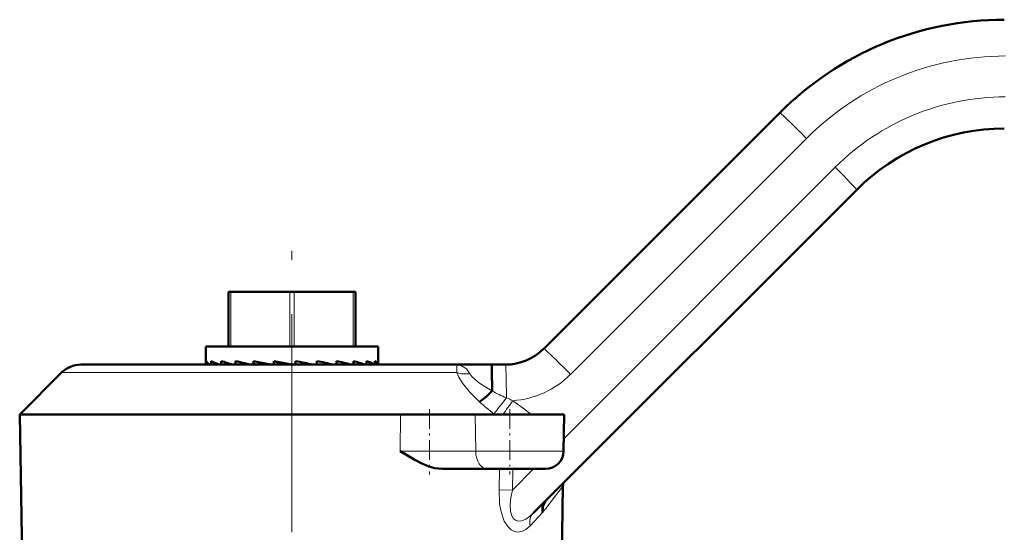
# Model space of a CAD drawing. Extents: x -1351 to 1763, y -1300 to 601.
# Tile 82 of 91: x 1592 to 1646, y -136 to -108. Entities that reach past the tile are written whole.
import ezdxf

# ---------------------------------------------------------------- set-up
doc = ezdxf.new("R2010")
doc.units = 0
doc.linetypes.add('DASHDOT', pattern=[18.5, 12, -3, 0.5, -3])

msp = doc.modelspace()

# ---------------------------------------------------------------- linework, layer by layer
at = {"color": 7, "lineweight": 50}
for p, q in [((1621.037, -126.083), (1634.032, -113.087)), ((1638.275, -117.33), (1620.453, -135.152)), ((1603.658, -125.961), (1603.658, -122.961)), ((1603.783, -122.961), (1603.658, -122.961)), ((1603.783, -122.961), (1607.033, -122.961)), ((1607.283, -122.961), (1607.033, -122.961)), ((1607.283, -122.961), (1610.533, -122.961)), ((1610.658, -122.961), (1610.533, -122.961)), ((1610.658, -125.961), (1610.658, -122.961)), ((1602.408, -125.961), (1603.044, -125.961)), ((1602.408, -125.961), (1602.408, -126.901)), ((1603.044, -125.961), (1611.908, -125.961)), ((1611.908, -125.961), (1611.908, -126.783)), ((1602.434, -126.763), (1602.434, -126.961)), ((1602.705, -126.763), (1602.705, -126.961)), ((1603.147, -126.961), (1603.044, -126.921)), ((1603.256, -126.763), (1603.256, -126.961)), ((1604.052, -126.763), (1604.052, -126.961)), ((1605.044, -126.763), (1605.044, -126.961)), ((1605.976, -126.961), (1605.044, -126.763)), ((1606.168, -126.763), (1606.168, -126.961)), ((1607.157, -126.961), (1606.168, -126.763)), ((1606.547, -126.879), (1606.168, -126.763)), ((1606.959, -126.961), (1606.547, -126.879)), ((1606.547, -126.879), (1606.547, -126.961)), ((1607.354, -126.763), (1607.354, -126.961)), ((1607.46, -126.961), (1607.354, -126.94)), ((1608.528, -126.763), (1608.528, -126.961)), ((1609.616, -126.763), (1609.616, -126.961)), ((1610.55, -126.763), (1610.55, -126.961)), ((1611.27, -126.763), (1611.27, -126.961)), ((1611.732, -126.763), (1611.732, -126.961)), ((1611.906, -126.806), (1611.908, -126.783)), ((1611.907, -126.763), (1611.907, -126.961)), ((1611.908, -126.783), (1611.907, -126.763)), ((1592.158, -129.711), (1594.469, -127.401)), ((1616.209, -126.961), (1595.529, -126.961)), ((1606.518, -126.961), (1606.547, -126.961)), ((1606.949, -126.961), (1606.547, -126.961)), ((1606.959, -126.961), (1606.977, -126.961)), ((1607.45, -126.961), (1607.354, -126.961)), ((1607.46, -126.961), (1607.541, -126.961)), ((1616.209, -126.961), (1618.158, -126.961)), ((1616.21, -126.961), (1616.212, -126.961)), ((1616.212, -126.961), (1616.21, -126.961)), ((1618.158, -126.961), (1618.915, -126.961)), ((1592.158, -129.711), (1592.319, -138.961)), ((1592.158, -129.711), (1613.139, -129.711)), ((1613.139, -129.711), (1617.262, -129.711)), ((1622.158, -129.711), (1617.262, -129.711)), ((1622.123, -131.729), (1622.158, -129.711)), ((1617.916, -132.711), (1615.445, -132.711)), ((1617.916, -132.711), (1621.123, -132.711)), ((1621.997, -138.961), (1622.089, -133.647)), ((1621.143, -134.461), (1621.121, -134.489))]:
    msp.add_line(p, q, dxfattribs=at)
at = {"color": 7, "lineweight": 18}
for p, q in [((1635.508, -114.501), (1622.512, -127.497)), ((1622.135, -131.049), (1637.091, -116.092)), ((1603.783, -125.961), (1603.783, -122.961)), ((1607.033, -125.961), (1607.033, -122.961)), ((1607.283, -125.961), (1607.283, -122.961)), ((1610.533, -125.961), (1610.533, -122.961)), ((1616.244, -127.401), (1594.469, -127.401)), ((1616.222, -126.961), (1616.209, -126.961)), ((1613.125, -131.729), (1613.139, -129.711)), ((1617.284, -131.729), (1617.262, -129.711)), ((1618.333, -129.711), (1618.283, -129.672)), ((1613.125, -131.729), (1617.284, -131.729)), ((1622.123, -131.729), (1617.284, -131.729)), ((1618.571, -133.861), (1618.597, -132.711)), ((1619.332, -132.711), (1619.305, -133.878)), ((1619.305, -133.878), (1620.472, -132.711)), ((1618.571, -133.861), (1619.305, -133.878)), ((1620.96, -135.116), (1620.279, -135.841))]:
    msp.add_line(p, q, dxfattribs=at)
at = {"color": 7, "linetype": 'DASHDOT', "lineweight": 18}
msp.add_line((1607.158, -154.686), (1607.158, -120.077), dxfattribs=at)
at = {"color": 7, "linetype": 'DASHDOT', "lineweight": 18, "ltscale": 0.090015}
for p, q in [((1614.734, -129.411), (1614.734, -133.012)), ((1619.158, -129.411), (1619.158, -133.012))]:
    msp.add_line(p, q, dxfattribs=at)
at = {"color": 7, "lineweight": 18}
for points in [[(1616.244, -127.401), (1616.24, -127.052), (1616.223, -126.977), (1616.217, -126.966), (1616.214, -126.963), (1616.209, -126.961)], [(1616.209, -126.961), (1616.509, -127.021), (1616.773, -127.202), (1616.953, -127.461)], [(1617.492, -129.011), (1616.964, -128.486), (1616.549, -127.977), (1616.351, -127.653), (1616.244, -127.401)], [(1616.953, -127.461), (1617.063, -127.62), (1617.413, -127.927), (1617.656, -128.091), (1618.187, -128.398)], [(1620.279, -135.841), (1620.037, -136.048), (1619.861, -136.138), (1619.599, -136.184), (1619.418, -136.153), (1619.233, -136.06), (1619.044, -135.886), (1618.854, -135.587), (1618.678, -135.077), (1618.602, -134.627), (1618.571, -133.861)], [(1619.305, -133.878), (1619.223, -134.277), (1619.181, -134.661), (1619.192, -135.015), (1619.251, -135.259), (1619.364, -135.449), (1619.478, -135.537), (1619.611, -135.579), (1619.829, -135.561), (1620.048, -135.47), (1620.255, -135.329), (1620.453, -135.152)], [(1622.089, -133.647), (1622.089, -133.65), (1622.086, -133.656), (1622.058, -133.688), (1621.726, -134.12), (1621.139, -134.883), (1620.96, -135.116)]]:
    msp.add_lwpolyline(points, dxfattribs=at)
at = {"color": 7, "lineweight": 50}
for points in [[(1618.158, -126.961), (1618.159, -126.963), (1618.16, -126.965), (1618.164, -126.998), (1618.175, -127.28), (1618.187, -128.398)], [(1617.492, -129.011), (1617.854, -128.731), (1618.18, -128.416)], [(1615.445, -132.711), (1615.006, -132.657), (1614.663, -132.553), (1614.317, -132.407), (1613.924, -132.205), (1613.125, -131.729)], [(1620.96, -135.116), (1620.962, -134.845), (1621.045, -134.601), (1621.121, -134.489)], [(1620.96, -135.116), (1620.974, -134.783), (1621.121, -134.489)]]:
    msp.add_lwpolyline(points, dxfattribs=at)
for centre, radius, start, end in [((1646.407, -125.461), 17.5, 90, 135), ((1646.407, -125.461), 11.5, 90, 135), ((1618.915, -123.961), 3, 270, 315), ((1602.611, -126.901), 0.203, 180.1836, 197.4448), ((1604.144, -124.123), 3.007, 241.4075, 248.553), ((1607.02, -115.615), 11.766, 251.3442, 254.6525), ((1612.417, -94.185), 33.634, 255.5993, 257.0307), ((1592.874, -200.933), 75.57, 78.19219, 78.95322), ((1601.349, -162.085), 36.044, 77.0201, 78.5115), ((1605.738, -143.909), 17.579, 74.5906, 77.2535), ((1608.611, -133.863), 7.36, 69.6703, 74.7261), ((1610.496, -128.863), 2.238, 58.1849, 69.7518), ((1595.529, -128.461), 1.5, 90, 135.0001), ((1618.163, -128.399), 0.0243, 315.9386, 2.6946), ((1621.123, -131.711), 1, 270, 359), ((1623.089, -133.665), 1, 170.728, 178.9981), ((1623.089, -133.665), 1, 170.728, 178.9981)]:
    msp.add_arc(centre, radius, start, end, dxfattribs=at)
at = {"color": 7, "lineweight": 18}
for centre, radius, start, end in [((1646.468, -125.461), 15.5, 90.0001, 134.9999), ((1646.462, -125.465), 13.254, 90.0071, 134.9929), ((1616.729, -125.859), 1.617, 252.5358, 277.9477), ((1618.976, -123.961), 5, 274.0824, 314.9998), ((1625.845, -113.427), 16.834, 242.9171, 245.9207), ((1628.083, -117.129), 15.917, 228.2913, 231.9983), ((1595.562, -110.985), 29.419, 320.5649, 322.7392), ((1654.341, -154.671), 43.442, 143.694, 144.9323), ((1625.901, -113.056), 17.196, 246.2551, 247.5452), ((1576.231, -187.695), 72.862, 52.73075, 53.73276)]:
    msp.add_arc(centre, radius, start, end, dxfattribs=at)
for centre, major_axis, ratio, start_param, end_param in [((1635.447, -114.501), (1.414, -1.414), 0.021599, 1.549201, 3.141593), ((1637.038, -116.092), (1.237, -1.237), 0.021599, 0, 1.549201), ((1622.451, -127.497), (1.414, -1.414), 0.021599, 1.549201, 3.141593), ((1618.915, -128.961), (0, -2), 0.030539, 1.653189, 3.141593), ((1617.916, -131.711), (0, 1), 0.632061, 1.58825, 3.141593), ((1621.16, -135.859), (0.707, -0.707), 0.790531, 3.141593, 4.024085)]:
    msp.add_ellipse(centre, major_axis=major_axis, ratio=ratio, start_param=start_param, end_param=end_param, dxfattribs=at)
at = {"color": 7, "lineweight": 50}
for major_axis, ratio, start_param, end_param in [((4.75, -0.376), 0.187093, 3.260586, 3.470331), ((4.75, 0.009), 0.203144, 0.062699, 0.272452)]:
    msp.add_ellipse((1607.158, -127.031), major_axis=major_axis, ratio=ratio, start_param=start_param, end_param=end_param, dxfattribs=at)

doc.saveas('drawing.dxf')
